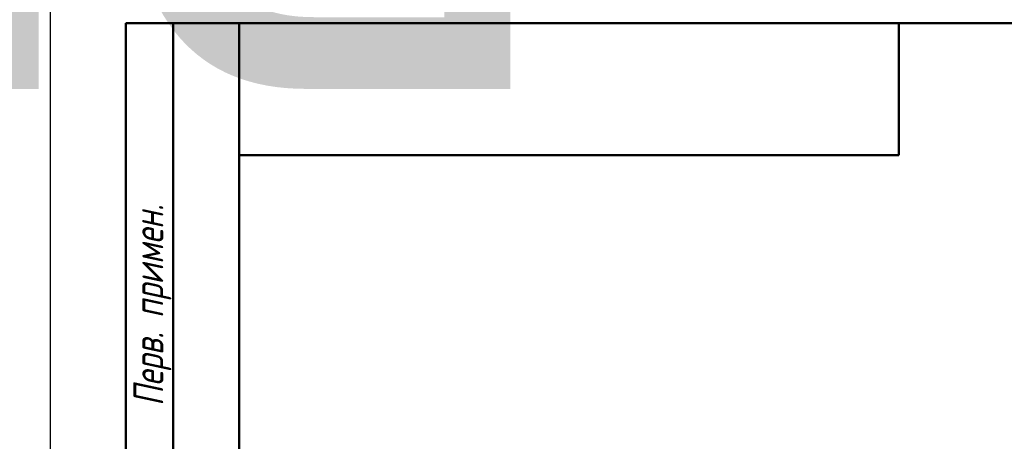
# Model space of a CAD drawing. Header units: millimetres. Extents: x -117 to 734, y -69 to 356.
# Tile 17 of 20: x -3 to 101, y 248 to 292. Entities that reach past the tile are written whole.
import ezdxf
from ezdxf.enums import TextEntityAlignment as Align

# ---------------------------------------------------------------- set-up
doc = ezdxf.new("R2018")
doc.units = ezdxf.units.MM
for name, color, linetype, lineweight in [('Кромка (ГОСТ)', 7, 'Continuous', 50), ('Обозначение (ГОСТ)', 7, 'Continuous', 25), ('Эскизная геометрия (ГОСТ)', 7, 'Continuous', 50)]:
    doc.layers.add(name, color=color, linetype=linetype, lineweight=lineweight)
doc.styles.get("Standard").update_dxf_attribs({"font": 'GOST Common Italic.ttf'})
doc.styles.add('Альтернативный текст (ГОСТ)', font='txt', dxfattribs={"width": 0.8})

# ---------------------------------------------------------------- blocks, each defined once
blk = doc.blocks.new('ГОСТ - Доп. графы 2')
at = {"layer": 'Эскизная геометрия (ГОСТ)'}
for p, q in [((-12, 0), (-12, 120)), ((-12, 120), (0, 120)), ((-7, 0), (-7, 120)), ((-12, 60), (0, 60)), ((0, 0), (-12, 0))]:
    blk.add_line(p, q, dxfattribs=at)
at = {"layer": 'Обозначение (ГОСТ)', "char_height": 3.17, "attachment_point": 5, "rotation": 90, "style": 'Альтернативный текст (ГОСТ)'}
for s, insert, width in [('\\fGOST Common|b0|i1;\\H3.1700;Перв. примен.', (-9.19, 90.05), 60.0143), ('\\fGOST Common|b0|i1;\\H3.1700;Справ. №', (-9.1, 30), 59.9357)]:
    blk.add_mtext(s, dxfattribs=dict(at, insert=insert, width=width))
at = {"layer": 'Обозначение (ГОСТ)', "lineweight": 30, "width": 0.8, "flags": 17}
for tag, p in [('Первичная_применяемость', (-3.65, 90.03)), ('Справочный_номер', (-3.55, 30.02))]:
    blk.add_attdef(tag, text='', height=3.17, rotation=90, dxfattribs=at).set_placement(p, align=Align.MIDDLE_CENTER)
blk = doc.blocks.new('ГОСТ - Доп. графы 3')
at = {"layer": 'Эскизная геометрия (ГОСТ)'}
for p, q in [((0, 0), (70, 0)), ((70, 0), (70, -14)), ((70, -14), (0, -14))]:
    blk.add_line(p, q, dxfattribs=at)
at = {"layer": 'Обозначение (ГОСТ)', "lineweight": 30, "width": 0.8}
blk.add_attdef('ОБОЗНАЧЕНИЕ', text='', height=5, rotation=180, dxfattribs=at).set_placement((34.94, -6.97), align=Align.MIDDLE_CENTER)
blk = doc.blocks.new('Рамки ГОСТ_ граница 297x210')
at = {"layer": 'Кромка (ГОСТ)', "lineweight": 25}
blk.add_line((0, 0), (0, 297), dxfattribs=at)
at = {"layer": 'Кромка (ГОСТ)'}
for p, q in [((205, 292), (20, 292)), ((20, 292), (20, 5))]:
    blk.add_line(p, q, dxfattribs=at)

msp = doc.modelspace()

# ---------------------------------------------------------------- block references
ref = msp.add_blockref('ГОСТ - Доп. графы 3', (20, 292))
lines = msp.add_mtext('\\W0.8000;PF02', dxfattribs={"layer": 'Обозначение (ГОСТ)', "insert": (54.9421, 285.0324), "char_height": 70.124838, "attachment_point": 1, "rotation": 180})
ref.add_attrib('ОБОЗНАЧЕНИЕ', '', (54.9421, 285.0324)).embed_mtext(lines)
for name, p in [('Рамки ГОСТ_ граница 297x210', (0, 0)), ('ГОСТ - Доп. графы 2', (20, 172))]:
    msp.add_blockref(name, p)

doc.saveas('drawing.dxf')
